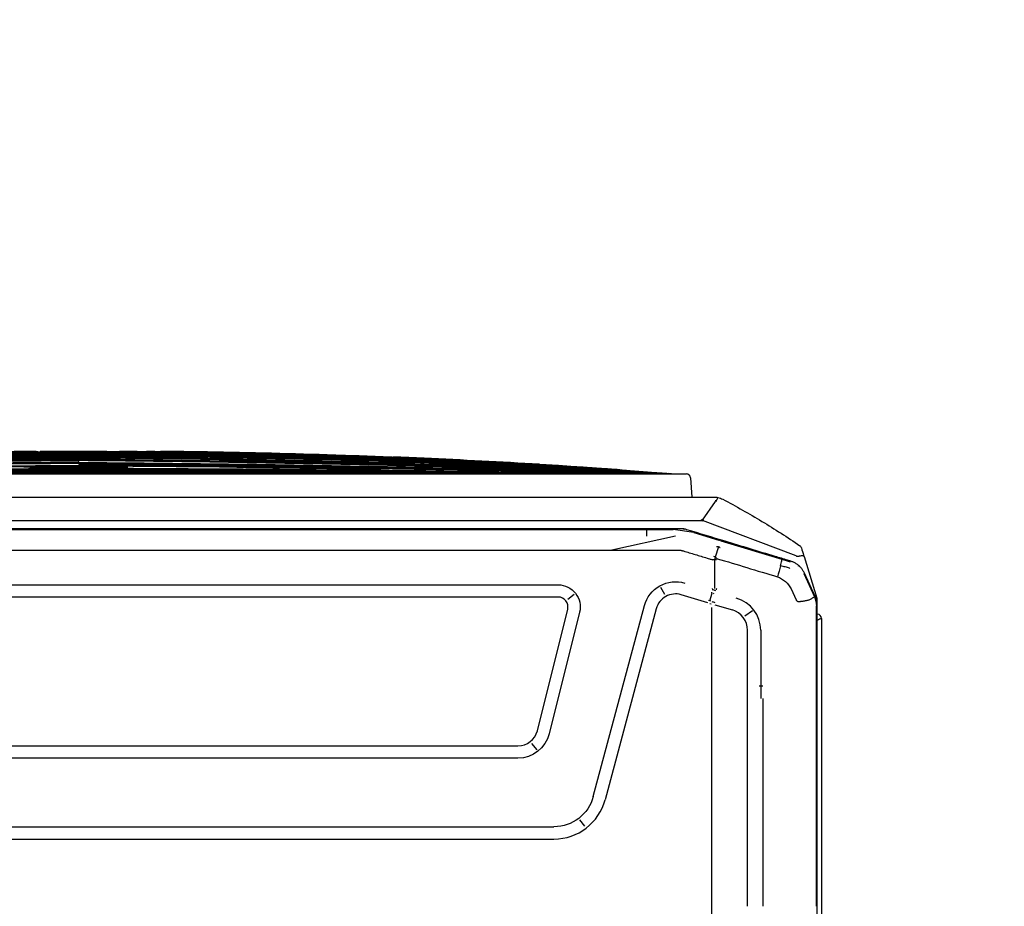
# Model space of a CAD drawing. Header units: millimetres. Extents: x -424979 to 718034, y -72486 to 344972.
# Tile 104 of 256: x 353414 to 354574, y 65476 to 66519. Entities that reach past the tile are written whole.
import ezdxf
from ezdxf import colors
from ezdxf.entities.mleader import LeaderData, LeaderLine
from ezdxf.math import Vec2, Vec3
from ezdxf.xclip import XClip

# ---------------------------------------------------------------- set-up
doc = ezdxf.new("R2010")
doc.units = ezdxf.units.MM
doc.header["$MEASUREMENT"] = 0
doc.header["$XCLIPFRAME"] = 0
doc.layers.add('0100_001_1_0_Nr_pióra__1', color=7, linetype='Continuous', lineweight=13)
doc.layers.add('IS_KLIM Opis_Średnice', color=7, linetype='Continuous', lineweight=9)
doc.layers.add('IS_KLIM_urządzenia', color=3, linetype='Continuous')
doc.layers.add('Rysunki i obrazki', color=7, linetype='Continuous')
picture_1 = doc.add_image_def('image1.tif', size_in_pixel=(4960, 3508))

# ---------------------------------------------------------------- blocks, each defined once
blk = doc.blocks.new('Rysunek_1_1', base_point=(-285945.3, 74341.7))
at = {"layer": '0100_001_1_0_Nr_pióra__1', "color": 7, "lineweight": 13}
image = blk.add_image(picture_1, insert=(-264947.9, 89188), size_in_units=(41994.7, 29692.6), rotation=180, dxfattribs=at)
image.set_boundary_path([(-0.5, -0.5), (4959.5, 3507.5)])
blk = doc.blocks.new('G$CE471A013')
at = {"linetype": 'Continuous'}
for p, q in [((-68.485, 4.539), (-68.485, 35.393)), ((-68.27, 35.28), (-68.27, 3.917)), ((-63.11, 29.549), (-63.11, 7.87)), ((-68.237, 18.659), (-68.237, 6.47)), ((-65.61, 8.47), (-65.61, 18.659)), ((-64.853, 18.659), (-64.853, 7.87)), ((-21.391, 15.359), (-55.356, 15.359)), ((-56.871, 14.734), (-56.627, 14.416)), ((-21.391, 14.759), (-55.356, 14.759)), ((-60.377, 4.066), (-57.867, 13.432)), ((-57.288, 13.277), (-59.798, 3.911)), ((-53.591, 11.393), (10.708, 11.393)), ((-54.262, 10.674), (-54.509, 10.989)), ((10.708, 10.793), (-53.591, 10.793)), ((-56.612, 4.235), (-55.124, 10.196)), ((-54.542, 10.051), (-56.03, 4.09)), ((-65.503, 7.87), (-65.503, 8.47)), ((-65.61, 7.87), (-65.426, 7.87)), ((-65.503, 5.123), (-65.503, 7.87)), ((-64.853, 7.87), (-64.853, 5.123)), ((-63.11, 7.87), (-63.11, 4.001)), ((-68.237, 6.47), (-68.237, 3.923)), ((-65.097, 4.171), (-64.718, 4.43)), ((-68.27, 4.339), (-68.285, 4.339)), ((-63.243, 3.878), (-64.111, 4.126)), ((-68.257, 3.543), (-68.257, 3.8)), ((-67.63, 1.51), (-68.257, 3.543)), ((-68.245, 3.686), (-68.217, 3.692)), ((-68.172, 3.467), (-67.645, 2.317)), ((-67.621, 2.341), (-68.14, 3.475)), ((-66.99, 3.095), (-67.234, 3.626)), ((-62.999, 3.679), (-63.128, 3.299)), ((-63.012, 3.803), (-63.073, 3.826)), ((-62.913, 3.769), (-61.603, 3.38)), ((-56.346, 3.363), (-56.03, 3.61)), ((-55.564, 3.493), (12.681, 3.493)), ((-63.231, 1.667), (-63.231, 3.08)), ((-63.226, 3.33), (-63.183, 3.316)), ((-60.791, 3.367), (-60.595, 3.017)), ((12.681, 2.893), (-55.564, 2.893)), ((-67.353, 1.978), (-67.373, 1.954)), ((-67.249, 1.476), (-62.642, -0.258)), ((-63.552, 0.74), (-66.539, 1.639)), ((-63.424, 1.025), (-63.272, 1.544)), ((-61.319, 0.514), (-58.196, 1.188)), ((-62.213, 0.335), (-63.453, 0.711)), ((-59.916, 0.514), (-59.916, 0.179)), ((-62.213, 0.335), (-61.199, 0.184)), ((-61.726, 0.155), (-61.717, 0.191)), ((-61.567, 0.144), (18.685, 0.144)), ((-59.916, 0.184), (-61.199, 0.184)), ((-21.391, 0.184), (-59.916, 0.184)), ((-63.27, -1.193), (-62.633, -0.27)), ((-0.517, -0.263), (-62.643, -0.263)), ((-0.367, -1.413), (-63.178, -1.413)), ((-62.054, -2.359), (-62.12, -1.413)), ((-57.042, -2.545), (-61.855, -2.545)), ((-58.757, -2.545), (-58.757, -2.545)), ((-7.032, -2.545), (-57.042, -2.545)), ((-32.037, -2.644), (-32.037, -2.642))]:
    blk.add_line(p, q, dxfattribs=at)
for centre, radius, start, end in [((-55.356, 12.759), 2.6, 90, 165), ((-53.591, 9.813), 0.98, 90, 165.9834), ((-68.285, 4.539), 0.2, 180, 270), ((-61.324, 4.319), 0.98, 253.4705, 345), ((-55.564, 3.973), 0.48, 165.9833, 270), ((-67.307, 1.142), 0.2, 197.1413, 235.5064), ((-61.855, -2.345), 0.2, 184, 270)]:
    blk.add_arc(centre, radius, start, end, dxfattribs=at)
at = {"linetype": 'Continuous', "extrusion": (0, 0, -1)}
for centre, radius, start, end in [((55.356, 12.759), 2, 15, 90), ((53.591, 9.813), 1.58, 14.0166, 90), ((61.324, 4.319), 1.58, 195, 286.5294), ((55.564, 3.973), 1.08, 270, 14.0166)]:
    blk.add_arc(centre, radius, start, end, dxfattribs=at)
at = {"linetype": 'Continuous'}
blk.add_ellipse((-68.253, 8.118), major_axis=(0, 0.25), ratio=0.017453, dxfattribs=at)
for centre, major_axis, ratio, start_param, end_param in [((-63.863, 5.123), (1.64, 0), 0.995519, 3.141593, 4.441128), ((-63.807, 5.123), (1.046, 0), 0.995519, 3.141593, 4.417344), ((-63.025, 3.474), (-1.913, 0.585), 0.178321, 1.484854, 1.57228), ((-62.672, 4.635), (-1.919, 0.564), 0.705879, 1.540462, 1.56897)]:
    blk.add_ellipse(centre, major_axis=major_axis, ratio=ratio, start_param=start_param, end_param=end_param, dxfattribs=at)
for points, knots in [([(-68.485, 4.539), (-68.482, 4.54), (-68.478, 4.542), (-68.441, 4.559), (-68.377, 4.586), (-68.314, 4.615), (-68.274, 4.633), (-68.27, 4.635)], [0, 0, 0, 0, 0.211963, 0.434536, 0.670027, 0.964306, 1, 1, 1, 1]), ([(-68.27, 3.917), (-68.268, 3.865), (-68.263, 3.762), (-68.23, 3.61), (-68.191, 3.514), (-68.172, 3.467)], [0, 0, 0, 0, 0.333328, 0.666661, 1, 1, 1, 1]), ([(-68.139, 3.478), (-68.202, 3.616), (-68.237, 3.769), (-68.237, 3.922), (-68.237, 3.923), (-68.237, 3.923)], [0, 0, 0, 0, 0.999505, 0.999505, 1, 1, 1, 1]), ([(-67.882, 3.629), (-67.905, 3.617), (-67.954, 3.591), (-68.019, 3.555), (-68.083, 3.516), (-68.133, 3.483), (-68.141, 3.477), (-68.144, 3.474)], [0, 0, 0, 0, 0.154479, 0.322184, 0.503043, 0.755741, 1, 1, 1, 1]), ([(-67.234, 3.626), (-67.24, 3.639), (-67.253, 3.665), (-67.285, 3.697), (-67.327, 3.71), (-67.385, 3.713), (-67.442, 3.708), (-67.498, 3.7), (-67.554, 3.692), (-67.624, 3.68), (-67.734, 3.66), (-67.815, 3.644), (-67.869, 3.634)], [0, 0, 0, 0, 0.063444, 0.125641, 0.187787, 0.250691, 0.375621, 0.43817, 0.500642, 0.625445, 0.750334, 1, 1, 1, 1]), ([(-63.143, 3.09), (-63.143, 3.09), (-63.143, 3.09), (-63.143, 3.089), (-63.143, 3.088), (-63.143, 3.087), (-63.142, 3.086), (-63.14, 3.083), (-63.138, 3.081), (-63.136, 3.08)], [0, 0, 0, 0, 0.093535, 0.093535, 0.207433, 0.207433, 0.397418, 0.397418, 1, 1, 1, 1]), ([(-63.371, 1.611), (-63.853, 1.756), (-64.335, 1.901), (-65.319, 2.197), (-65.821, 2.349), (-66.322, 2.5)], [0, 0, 0, 0, 0.489998, 0.489998, 1, 1, 1, 1]), ([(-67.645, 2.317), (-67.622, 2.272), (-67.576, 2.182), (-67.483, 2.059), (-67.374, 1.949), (-67.251, 1.857), (-67.117, 1.782), (-67.022, 1.75), (-66.975, 1.733)], [0, 0, 0, 0, 0.164732, 0.332464, 0.501556, 0.670288, 0.836962, 1, 1, 1, 1]), ([(-66.935, 2.088), (-66.93, 2.086), (-66.924, 2.084), (-66.849, 2.059), (-66.778, 2.037), (-66.635, 1.999), (-66.564, 1.982), (-66.486, 1.966), (-66.482, 1.966), (-66.477, 1.965)], [0, 0, 0, 0, 0.036866, 0.036866, 0.504699, 0.504699, 0.970315, 0.970315, 1, 1, 1, 1]), ([(-66.477, 1.965), (-66.49, 1.918), (-66.502, 1.872), (-66.521, 1.791), (-66.528, 1.754), (-66.538, 1.694), (-66.541, 1.671), (-66.541, 1.644), (-66.539, 1.637), (-66.536, 1.633), (-66.536, 1.633), (-66.535, 1.633)], [0, 0, 0, 0, 0.2609, 0.2609, 0.5218, 0.5218, 0.782701, 0.782701, 0.970671, 0.970671, 1, 1, 1, 1]), ([(-67.498, 1.083), (-67.535, 1.203), (-67.572, 1.322), (-67.616, 1.464), (-67.623, 1.487), (-67.63, 1.51)], [0, 0, 0, 0, 0.83827, 0.83827, 1, 1, 1, 1]), ([(-67.63, 1.51), (-67.63, 1.509), (-67.63, 1.509), (-67.626, 1.499), (-67.616, 1.49), (-67.582, 1.479), (-67.559, 1.476), (-67.503, 1.475), (-67.469, 1.478), (-67.42, 1.485), (-67.406, 1.487), (-67.392, 1.49)], [0, 0, 0, 0, 0.003941, 0.003941, 0.301622, 0.301622, 0.599603, 0.599603, 0.892581, 0.892581, 1, 1, 1, 1]), ([(-67.249, 1.476), (-67.253, 1.478), (-67.257, 1.479), (-67.304, 1.494), (-67.351, 1.499), (-67.392, 1.49)], [0, 0, 0, 0, 0.086433, 0.086433, 1, 1, 1, 1]), ([(-66.975, 1.733), (-66.924, 1.718), (-66.873, 1.702), (-66.618, 1.625), (-66.414, 1.564), (-65.393, 1.255), (-64.576, 1.007), (-63.133, 0.57), (-62.507, 0.38), (-61.881, 0.19)], [0, 0, 0, 0, 0.030057, 0.030057, 0.150285, 0.150285, 0.631198, 0.631198, 1, 1, 1, 1]), ([(-63.352, 1.601), (-63.34, 1.592), (-63.315, 1.572), (-63.263, 1.537), (-63.223, 1.513), (-63.196, 1.497)], [0, 0, 0, 0, 0.24998, 0.499983, 1, 1, 1, 1]), ([(-63.325, 1.671), (-63.294, 1.669), (-63.232, 1.666), (-63.17, 1.665), (-63.139, 1.664)], [0, 0, 0, 0, 0.499978, 1, 1, 1, 1]), ([(-61.71, 1.231), (-61.807, 1.26), (-61.999, 1.319), (-62.288, 1.406), (-62.577, 1.494), (-62.77, 1.552), (-62.905, 1.593), (-62.943, 1.605), (-63.033, 1.632), (-63.085, 1.648), (-63.136, 1.663)], [0, 0, 0, 0, 0.202609, 0.405217, 0.607826, 0.810435, 0.810435, 0.891478, 0.891478, 1, 1, 1, 1]), ([(-63.642, -1.299), (-64.293, -0.958), (-64.934, -0.598), (-66.193, 0.161), (-66.811, 0.559), (-67.416, 0.974)], [0, 0, 0, 0, 0.5, 0.5, 1, 1, 1, 1]), ([(-63.36, 1.017), (-63.366, 1.016), (-63.377, 1.015), (-63.4, 1.019), (-63.428, 1.026), (-63.462, 1.037), (-63.481, 1.05), (-63.491, 1.056)], [0, 0, 0, 0, 0.124243, 0.250098, 0.500245, 0.750313, 1, 1, 1, 1]), ([(-61.881, 0.19), (-61.829, 0.177), (-61.727, 0.15), (-61.62, 0.146), (-61.567, 0.144)], [0, 0, 0, 0, 0.498926, 1, 1, 1, 1]), ([(-62.706, -0.265), (-62.705, -0.265), (-62.704, -0.265), (-62.684, -0.265), (-62.664, -0.265), (-62.644, -0.265)], [0, 0, 0, 0, 0.032778, 0.032778, 1, 1, 1, 1]), ([(-62.644, -0.265), (-62.641, -0.253), (-62.639, -0.241), (-62.637, -0.229), (-62.637, -0.228), (-62.637, -0.228)], [0, 0, 0, 0, 0.960053, 0.960053, 1, 1, 1, 1]), ([(-62.644, -0.265), (-62.622, -0.275), (-62.601, -0.285), (-62.579, -0.295), (-62.578, -0.296), (-62.578, -0.296)], [0, 0, 0, 0, 0.968586, 0.968586, 1, 1, 1, 1]), ([(-63.178, -1.413), (-63.178, -1.413), (-63.179, -1.413), (-63.182, -1.413), (-63.184, -1.413), (-63.196, -1.413), (-63.206, -1.413), (-63.275, -1.41), (-63.334, -1.402), (-63.392, -1.39)], [0, 0, 0, 0, 0.008756, 0.008756, 0.040334, 0.040334, 0.177893, 0.177893, 1, 1, 1, 1]), ([(-63.388, -1.36), (-63.387, -1.357), (-63.385, -1.355), (-63.373, -1.33), (-63.36, -1.303), (-63.334, -1.259), (-63.323, -1.243), (-63.31, -1.227)], [0, 0, 0, 0, 0.07944, 0.07944, 0.676385, 0.676385, 1, 1, 1, 1]), ([(-63.318, -1.212), (-63.321, -1.211), (-63.325, -1.211), (-63.329, -1.211), (-63.329, -1.211), (-63.33, -1.211)], [0, 0, 0, 0, 0.895907, 0.895907, 1, 1, 1, 1]), ([(-63.314, -1.199), (-63.314, -1.2), (-63.314, -1.2), (-63.315, -1.204), (-63.316, -1.208), (-63.318, -1.212)], [0, 0, 0, 0, 0.075095, 0.075095, 1, 1, 1, 1]), ([(-63.318, -1.212), (-63.311, -1.226), (-63.304, -1.24), (-63.296, -1.253), (-63.296, -1.253), (-63.296, -1.254)], [0, 0, 0, 0, 0.958709, 0.958709, 1, 1, 1, 1]), ([(-32.037, -3.261), (-36.938, -3.218), (-41.838, -3.138), (-51.533, -2.903), (-56.327, -2.75), (-61.119, -2.546)], [0, 0, 0, 0, 0.505409, 0.505409, 1, 1, 1, 1]), ([(-61.118, -2.551), (-56.329, -2.844), (-51.536, -3.059), (-41.841, -3.378), (-36.939, -3.481), (-32.037, -3.525)], [0, 0, 0, 0, 0.494599, 0.494599, 1, 1, 1, 1]), ([(-32.037, -3.496), (-36.939, -3.451), (-41.841, -3.35), (-51.536, -3.04), (-56.329, -2.832), (-61.118, -2.551)], [0, 0, 0, 0, 0.505401, 0.505401, 1, 1, 1, 1]), ([(-61.118, -2.551), (-56.329, -2.832), (-51.536, -3.039), (-41.841, -3.349), (-36.939, -3.45), (-32.037, -3.494)], [0, 0, 0, 0, 0.494599, 0.494599, 1, 1, 1, 1]), ([(-32.037, -3.553), (-36.94, -3.512), (-41.841, -3.407), (-51.536, -3.079), (-56.33, -2.856), (-61.118, -2.552)], [0, 0, 0, 0, 0.505401, 0.505401, 1, 1, 1, 1]), ([(-32.037, -3.526), (-36.939, -3.483), (-41.841, -3.38), (-51.536, -3.06), (-56.329, -2.845), (-61.118, -2.552)], [0, 0, 0, 0, 0.505401, 0.505401, 1, 1, 1, 1]), ([(-32.037, -3.6), (-36.94, -3.563), (-41.842, -3.457), (-51.537, -3.114), (-56.33, -2.879), (-61.118, -2.553)], [0, 0, 0, 0, 0.505401, 0.505401, 1, 1, 1, 1]), ([(-32.037, -3.578), (-36.94, -3.538), (-41.842, -3.433), (-51.537, -3.097), (-56.33, -2.868), (-61.118, -2.553)], [0, 0, 0, 0, 0.505401, 0.505401, 1, 1, 1, 1]), ([(-32.037, -3.619), (-36.94, -3.585), (-41.843, -3.48), (-51.538, -3.13), (-56.331, -2.889), (-61.118, -2.554)], [0, 0, 0, 0, 0.505401, 0.505401, 1, 1, 1, 1]), ([(-32.037, -3.39), (-36.939, -3.345), (-41.84, -3.252), (-51.533, -2.975), (-56.326, -2.793), (-61.115, -2.549)], [0, 0, 0, 0, 0.505465, 0.505465, 1, 1, 1, 1]), ([(-61.106, -2.549), (-56.319, -2.779), (-51.53, -2.951), (-41.839, -3.214), (-36.938, -3.303), (-32.037, -3.348)], [0, 0, 0, 0, 0.494375, 0.494375, 1, 1, 1, 1]), ([(-39.382, -3.21), (-41.835, -3.167), (-44.287, -3.114), (-51.511, -2.928), (-56.282, -2.766), (-61.051, -2.55)], [0, 0, 0, 0, 0.339395, 0.339395, 1, 1, 1, 1]), ([(-32.037, -3.111), (-36.937, -3.076), (-41.838, -3.01), (-51.506, -2.824), (-56.274, -2.704), (-61.042, -2.546)], [0, 0, 0, 0, 0.50677, 0.50677, 1, 1, 1, 1]), ([(-32.037, -3.058), (-36.937, -3.025), (-41.837, -2.966), (-51.506, -2.797), (-56.274, -2.688), (-61.041, -2.545)], [0, 0, 0, 0, 0.506778, 0.506778, 1, 1, 1, 1]), ([(-61.021, -2.546), (-56.261, -2.688), (-51.499, -2.795), (-41.837, -2.964), (-36.937, -3.023), (-32.037, -3.056)], [0, 0, 0, 0, 0.492868, 0.492868, 1, 1, 1, 1]), ([(-32.037, -3.349), (-36.938, -3.305), (-41.839, -3.215), (-51.494, -2.953), (-56.248, -2.782), (-61, -2.554)], [0, 0, 0, 0, 0.507485, 0.507485, 1, 1, 1, 1]), ([(-32.037, -3.213), (-36.938, -3.173), (-41.838, -3.097), (-51.488, -2.878), (-56.237, -2.737), (-60.984, -2.551)], [0, 0, 0, 0, 0.507767, 0.507767, 1, 1, 1, 1]), ([(-60.984, -2.551), (-56.237, -2.736), (-51.488, -2.877), (-41.838, -3.095), (-36.938, -3.17), (-32.037, -3.211)], [0, 0, 0, 0, 0.492233, 0.492233, 1, 1, 1, 1]), ([(-60.984, -2.552), (-56.237, -2.752), (-51.488, -2.903), (-41.839, -3.136), (-36.938, -3.216), (-32.037, -3.259)], [0, 0, 0, 0, 0.492233, 0.492233, 1, 1, 1, 1]), ([(-32.037, -2.947), (-34.87, -2.932), (-37.702, -2.91), (-43.368, -2.851), (-46.201, -2.816), (-51.866, -2.73), (-54.699, -2.68), (-58.666, -2.597), (-59.8, -2.572), (-60.934, -2.546)], [0, 0, 0, 0, 0.294057, 0.294057, 0.58814, 0.58814, 0.882227, 0.882227, 1, 1, 1, 1]), ([(-60.894, -2.547), (-58.354, -2.605), (-55.814, -2.657), (-50.519, -2.751), (-47.764, -2.792), (-42.254, -2.862), (-39.498, -2.891), (-35.174, -2.926), (-33.606, -2.936), (-32.037, -2.945)], [0, 0, 0, 0, 0.264103, 0.264103, 0.550513, 0.550513, 0.836923, 0.836923, 1, 1, 1, 1]), ([(-36.523, -3.657), (-37.477, -3.646), (-39.655, -3.612), (-43.056, -3.531), (-46.726, -3.409), (-50.395, -3.252), (-55.081, -3.004), (-58.542, -2.766), (-60.779, -2.585)], [0, 0, 0, 0, 0.11788, 0.269085, 0.420289, 0.571494, 0.722699, 1, 1, 1, 1]), ([(-54.409, -2.619), (-55.794, -2.605), (-57.18, -2.589), (-59.248, -2.563), (-59.931, -2.554), (-60.615, -2.545)], [0, 0, 0, 0, 0.669634, 0.669634, 1, 1, 1, 1]), ([(-60.501, -2.547), (-57.467, -2.586), (-54.433, -2.62), (-49.709, -2.664), (-48.019, -2.679), (-42.949, -2.718), (-39.569, -2.739), (-34.805, -2.76), (-33.421, -2.765), (-32.037, -2.77)], [0, 0, 0, 0, 0.319801, 0.319801, 0.497905, 0.497905, 0.854114, 0.854114, 1, 1, 1, 1]), ([(-32.037, -2.713), (-34.859, -2.706), (-37.681, -2.696), (-41.915, -2.677), (-43.326, -2.67), (-47.56, -2.647), (-50.382, -2.629), (-55.564, -2.59), (-57.923, -2.569), (-60.283, -2.546)], [0, 0, 0, 0, 0.299747, 0.299747, 0.449624, 0.449624, 0.749381, 0.749381, 1, 1, 1, 1]), ([(-60.283, -2.546), (-58.036, -2.568), (-55.79, -2.587), (-52.212, -2.614), (-50.88, -2.623), (-46.883, -2.65), (-44.219, -2.664), (-38.89, -2.689), (-36.225, -2.699), (-33.053, -2.707), (-32.545, -2.709), (-32.037, -2.71)], [0, 0, 0, 0, 0.238571, 0.238571, 0.380065, 0.380065, 0.663055, 0.663055, 0.946044, 0.946044, 1, 1, 1, 1]), ([(-32.037, -3.463), (-36.939, -3.418), (-41.84, -3.319), (-51.147, -3.031), (-55.552, -2.852), (-59.955, -2.614)], [0, 0, 0, 0, 0.526489, 0.526489, 1, 1, 1, 1]), ([(-36.416, -3.652), (-40.589, -3.601), (-44.763, -3.485), (-52.262, -3.158), (-55.59, -2.969), (-58.914, -2.726)], [0, 0, 0, 0, 0.556048, 0.556048, 1, 1, 1, 1]), ([(-58.595, -2.749), (-55.376, -2.981), (-52.152, -3.162), (-44.756, -3.484), (-40.581, -3.6), (-36.405, -3.652)], [0, 0, 0, 0, 0.435984, 0.435984, 1, 1, 1, 1]), ([(-58.452, -2.755), (-55.219, -2.983), (-51.984, -3.161), (-44.514, -3.48), (-40.279, -3.596), (-36.043, -3.648)], [0, 0, 0, 0, 0.433408, 0.433408, 1, 1, 1, 1]), ([(-36.066, -3.648), (-40.298, -3.596), (-44.529, -3.48), (-51.964, -3.162), (-55.17, -2.986), (-58.372, -2.761)], [0, 0, 0, 0, 0.568697, 0.568697, 1, 1, 1, 1]), ([(-58.091, -2.545), (-55.347, -2.562), (-52.602, -2.575), (-48.884, -2.591), (-47.911, -2.595), (-44.991, -2.607), (-43.045, -2.613), (-39.152, -2.625), (-37.205, -2.63), (-34.185, -2.636), (-33.111, -2.638), (-32.037, -2.639)], [0, 0, 0, 0, 0.31601, 0.31601, 0.42808, 0.42808, 0.652219, 0.652219, 0.876357, 0.876357, 1, 1, 1, 1]), ([(-57.423, -2.786), (-53.865, -2.995), (-50.304, -3.157), (-41.842, -3.456), (-36.94, -3.562), (-32.037, -3.599)], [0, 0, 0, 0, 0.420951, 0.420951, 1, 1, 1, 1]), ([(-56.809, -2.838), (-53.456, -3.04), (-50.1, -3.198), (-41.843, -3.499), (-36.94, -3.605), (-32.037, -3.636)], [0, 0, 0, 0, 0.406561, 0.406561, 1, 1, 1, 1]), ([(-56.729, -2.835), (-53.402, -3.029), (-50.073, -3.182), (-41.843, -3.479), (-36.94, -3.585), (-32.037, -3.619)], [0, 0, 0, 0, 0.40464, 0.40464, 1, 1, 1, 1]), ([(-32.037, -2.583), (-36.954, -2.579), (-41.87, -2.572), (-49.186, -2.558), (-51.586, -2.553), (-53.986, -2.547)], [0, 0, 0, 0, 0.672022, 0.672022, 1, 1, 1, 1]), ([(-32.037, -3.058), (-27.137, -3.025), (-22.236, -2.966), (-12.557, -2.796), (-7.778, -2.688), (-3, -2.544)], [0, 0, 0, 0, 0.506209, 0.506209, 1, 1, 1, 1]), ([(-32.037, -3.111), (-27.136, -3.076), (-22.236, -3.01), (-12.557, -2.824), (-7.778, -2.704), (-3, -2.545)], [0, 0, 0, 0, 0.506209, 0.506209, 1, 1, 1, 1]), ([(-5.983, -2.545), (-8.727, -2.562), (-11.472, -2.575), (-15.189, -2.591), (-16.163, -2.595), (-19.083, -2.607), (-21.029, -2.613), (-24.922, -2.625), (-26.869, -2.63), (-29.889, -2.636), (-30.963, -2.638), (-32.037, -2.639)], [0, 0, 0, 0, 0.31601, 0.31601, 0.42808, 0.42808, 0.652219, 0.652219, 0.876357, 0.876357, 1, 1, 1, 1]), ([(-32.037, -2.578), (-32.037, -2.577), (-32.037, -2.575), (-32.037, -2.569), (-32.037, -2.565), (-32.037, -2.556), (-32.037, -2.551), (-32.037, -2.545)], [0, 0, 0, 0, 0.356764, 0.356764, 0.713527, 0.713527, 1, 1, 1, 1]), ([(-32.037, -3.261), (-27.136, -3.218), (-22.236, -3.138), (-12.541, -2.903), (-7.747, -2.75), (-2.955, -2.546)], [0, 0, 0, 0, 0.505409, 0.505409, 1, 1, 1, 1]), ([(-32.037, -2.947), (-29.204, -2.932), (-26.371, -2.91), (-20.706, -2.851), (-17.873, -2.816), (-12.207, -2.73), (-9.375, -2.68), (-5.408, -2.597), (-4.274, -2.572), (-3.139, -2.546)], [0, 0, 0, 0, 0.294057, 0.294057, 0.58814, 0.58814, 0.882227, 0.882227, 1, 1, 1, 1]), ([(-32.037, -2.713), (-29.215, -2.706), (-26.392, -2.696), (-22.159, -2.677), (-20.748, -2.67), (-16.514, -2.647), (-13.692, -2.629), (-8.513, -2.59), (-6.157, -2.569), (-3.8, -2.546)], [0, 0, 0, 0, 0.299848, 0.299848, 0.449777, 0.449777, 0.749636, 0.749636, 1, 1, 1, 1]), ([(-3.791, -2.546), (-6.037, -2.568), (-8.284, -2.587), (-11.862, -2.614), (-13.194, -2.623), (-17.191, -2.65), (-19.855, -2.664), (-25.184, -2.689), (-27.848, -2.699), (-31.021, -2.707), (-31.529, -2.709), (-32.037, -2.71)], [0, 0, 0, 0, 0.238571, 0.238571, 0.380065, 0.380065, 0.663055, 0.663055, 0.946044, 0.946044, 1, 1, 1, 1]), ([(-3.18, -2.547), (-5.72, -2.605), (-8.26, -2.657), (-13.555, -2.751), (-16.31, -2.792), (-21.82, -2.862), (-24.575, -2.891), (-28.899, -2.926), (-30.468, -2.936), (-32.037, -2.945)], [0, 0, 0, 0, 0.264103, 0.264103, 0.550513, 0.550513, 0.836923, 0.836923, 1, 1, 1, 1]), ([(-3.573, -2.547), (-6.607, -2.586), (-9.641, -2.62), (-14.365, -2.664), (-16.055, -2.679), (-21.125, -2.718), (-24.504, -2.739), (-29.268, -2.76), (-30.653, -2.765), (-32.037, -2.77)], [0, 0, 0, 0, 0.319801, 0.319801, 0.497905, 0.497905, 0.854114, 0.854114, 1, 1, 1, 1]), ([(-32.037, -2.583), (-27.12, -2.579), (-22.204, -2.572), (-14.887, -2.558), (-12.488, -2.553), (-10.088, -2.547)], [0, 0, 0, 0, 0.672022, 0.672022, 1, 1, 1, 1]), ([(-32.037, -3.39), (-27.135, -3.345), (-22.234, -3.252), (-12.541, -2.975), (-7.748, -2.793), (-2.959, -2.549)], [0, 0, 0, 0, 0.505465, 0.505465, 1, 1, 1, 1]), ([(-2.968, -2.549), (-7.755, -2.779), (-12.544, -2.951), (-22.235, -3.214), (-27.136, -3.303), (-32.037, -3.348)], [0, 0, 0, 0, 0.494375, 0.494375, 1, 1, 1, 1]), ([(-32.037, -3.463), (-27.135, -3.418), (-22.234, -3.319), (-12.539, -3.019), (-7.745, -2.82), (-2.955, -2.55)], [0, 0, 0, 0, 0.505401, 0.505401, 1, 1, 1, 1]), ([(-2.955, -2.55), (-7.745, -2.819), (-12.539, -3.018), (-22.234, -3.318), (-27.135, -3.416), (-32.037, -3.462)], [0, 0, 0, 0, 0.494599, 0.494599, 1, 1, 1, 1]), ([(-32.037, -3.306), (-27.136, -3.263), (-22.235, -3.177), (-12.563, -2.928), (-7.792, -2.766), (-3.023, -2.55)], [0, 0, 0, 0, 0.506586, 0.506586, 1, 1, 1, 1]), ([(-2.956, -2.551), (-7.745, -2.844), (-12.538, -3.059), (-22.233, -3.378), (-27.134, -3.481), (-32.037, -3.525)], [0, 0, 0, 0, 0.494599, 0.494599, 1, 1, 1, 1]), ([(-32.037, -3.496), (-27.135, -3.451), (-22.233, -3.35), (-12.538, -3.04), (-7.745, -2.832), (-2.956, -2.551)], [0, 0, 0, 0, 0.505401, 0.505401, 1, 1, 1, 1]), ([(-2.956, -2.551), (-7.745, -2.832), (-12.538, -3.039), (-22.233, -3.349), (-27.135, -3.45), (-32.037, -3.494)], [0, 0, 0, 0, 0.494599, 0.494599, 1, 1, 1, 1]), ([(-32.037, -3.213), (-27.136, -3.173), (-22.236, -3.097), (-12.586, -2.878), (-7.837, -2.737), (-3.09, -2.551)], [0, 0, 0, 0, 0.507767, 0.507767, 1, 1, 1, 1]), ([(-3.09, -2.551), (-7.837, -2.736), (-12.586, -2.877), (-22.236, -3.095), (-27.136, -3.17), (-32.037, -3.211)], [0, 0, 0, 0, 0.492233, 0.492233, 1, 1, 1, 1]), ([(-32.037, -3.553), (-27.134, -3.512), (-22.232, -3.407), (-12.537, -3.079), (-7.744, -2.856), (-2.956, -2.552)], [0, 0, 0, 0, 0.505401, 0.505401, 1, 1, 1, 1]), ([(-32.037, -3.526), (-27.134, -3.483), (-22.233, -3.38), (-12.538, -3.06), (-7.745, -2.845), (-2.956, -2.552)], [0, 0, 0, 0, 0.505401, 0.505401, 1, 1, 1, 1]), ([(-3.09, -2.552), (-7.837, -2.752), (-12.586, -2.903), (-22.235, -3.136), (-27.136, -3.216), (-32.037, -3.259)], [0, 0, 0, 0, 0.492233, 0.492233, 1, 1, 1, 1]), ([(-32.037, -3.6), (-27.134, -3.563), (-22.232, -3.457), (-12.536, -3.114), (-7.744, -2.879), (-2.956, -2.553)], [0, 0, 0, 0, 0.505401, 0.505401, 1, 1, 1, 1]), ([(-32.037, -3.578), (-27.134, -3.538), (-22.232, -3.433), (-12.537, -3.097), (-7.744, -2.868), (-2.956, -2.553)], [0, 0, 0, 0, 0.505401, 0.505401, 1, 1, 1, 1]), ([(-32.037, -3.619), (-27.134, -3.585), (-22.231, -3.48), (-12.536, -3.13), (-7.743, -2.889), (-2.956, -2.554)], [0, 0, 0, 0, 0.505401, 0.505401, 1, 1, 1, 1]), ([(-32.037, -3.349), (-27.136, -3.305), (-22.235, -3.215), (-12.58, -2.953), (-7.826, -2.782), (-3.074, -2.554)], [0, 0, 0, 0, 0.507485, 0.507485, 1, 1, 1, 1]), ([(-32.037, -2.639), (-32.037, -2.639), (-32.037, -2.637), (-32.037, -2.631), (-32.037, -2.627), (-32.037, -2.616), (-32.037, -2.61), (-32.037, -2.596), (-32.037, -2.589), (-32.037, -2.578), (-32.037, -2.576), (-32.037, -2.573)], [0, 0, 0, 0, 0.231562, 0.231562, 0.463124, 0.463124, 0.694686, 0.694686, 0.926248, 0.926248, 1, 1, 1, 1]), ([(-32.037, -2.642), (-27.827, -2.636), (-23.617, -2.625), (-18.87, -2.608), (-18.334, -2.606), (-17.797, -2.604)], [0, 0, 0, 0, 0.886937, 0.886937, 1, 1, 1, 1]), ([(-32.037, -2.71), (-32.037, -2.709), (-32.037, -2.708), (-32.037, -2.702), (-32.037, -2.697), (-32.037, -2.687), (-32.037, -2.68), (-32.037, -2.667), (-32.037, -2.659), (-32.037, -2.649), (-32.037, -2.646), (-32.037, -2.644)], [0, 0, 0, 0, 0.231495, 0.231495, 0.46299, 0.46299, 0.694485, 0.694485, 0.925981, 0.925981, 1, 1, 1, 1]), ([(-32.037, -2.77), (-32.037, -2.769), (-32.037, -2.767), (-32.037, -2.761), (-32.037, -2.757), (-32.037, -2.747), (-32.037, -2.74), (-32.037, -2.726), (-32.037, -2.719), (-32.037, -2.709), (-32.037, -2.706), (-32.037, -2.704)], [0, 0, 0, 0, 0.231403, 0.231403, 0.462805, 0.462805, 0.694209, 0.694209, 0.925613, 0.925613, 1, 1, 1, 1]), ([(-32.037, -3.428), (-27.135, -3.382), (-22.234, -3.286), (-13.64, -3.03), (-9.947, -2.892), (-6.255, -2.716)], [0, 0, 0, 0, 0.570136, 0.570136, 1, 1, 1, 1]), ([(-6.837, -2.743), (-10.335, -2.905), (-13.834, -3.035), (-22.234, -3.285), (-27.135, -3.381), (-32.037, -3.426)], [0, 0, 0, 0, 0.416676, 0.416676, 1, 1, 1, 1]), ([(-32.037, -2.829), (-32.037, -2.828), (-32.037, -2.827), (-32.037, -2.821), (-32.037, -2.816), (-32.037, -2.806), (-32.037, -2.799), (-32.037, -2.786), (-32.037, -2.778), (-32.037, -2.768), (-32.037, -2.765), (-32.037, -2.763)], [0, 0, 0, 0, 0.231285, 0.231285, 0.46257, 0.46257, 0.693856, 0.693856, 0.925144, 0.925144, 1, 1, 1, 1]), ([(-32.037, -2.887), (-32.037, -2.887), (-32.037, -2.885), (-32.037, -2.879), (-32.037, -2.875), (-32.037, -2.864), (-32.037, -2.858), (-32.037, -2.844), (-32.037, -2.836), (-32.037, -2.826), (-32.037, -2.824), (-32.037, -2.821)], [0, 0, 0, 0, 0.231142, 0.231142, 0.462283, 0.462283, 0.693426, 0.693426, 0.924571, 0.924571, 1, 1, 1, 1]), ([(-7.345, -2.835), (-10.672, -3.029), (-14.001, -3.182), (-22.231, -3.479), (-27.134, -3.585), (-32.037, -3.619)], [0, 0, 0, 0, 0.40464, 0.40464, 1, 1, 1, 1]), ([(-32.037, -2.945), (-32.037, -2.944), (-32.037, -2.942), (-32.037, -2.936), (-32.037, -2.932), (-32.037, -2.922), (-32.037, -2.915), (-32.037, -2.902), (-32.037, -2.894), (-32.037, -2.884), (-32.037, -2.881), (-32.037, -2.878)], [0, 0, 0, 0, 0.230972, 0.230972, 0.461944, 0.461944, 0.692918, 0.692918, 0.923895, 0.923895, 1, 1, 1, 1]), ([(-34.126, -3.648), (-38.681, -3.606), (-43.236, -3.494), (-50.098, -3.221), (-52.408, -3.111), (-54.717, -2.979)], [0, 0, 0, 0, 0.663309, 0.663309, 1, 1, 1, 1]), ([(-35.398, -3.646), (-39.741, -3.597), (-44.084, -3.482), (-50.496, -3.215), (-52.567, -3.113), (-54.638, -2.993)], [0, 0, 0, 0, 0.676819, 0.676819, 1, 1, 1, 1]), ([(-54.636, -3.017), (-52.753, -3.131), (-50.87, -3.228), (-48.481, -3.333), (-47.975, -3.354), (-47.469, -3.374)], [0, 0, 0, 0, 0.788325, 0.788325, 1, 1, 1, 1]), ([(-53.301, -3.067), (-51.669, -3.156), (-50.036, -3.233), (-44.057, -3.482), (-39.707, -3.597), (-35.357, -3.646)], [0, 0, 0, 0, 0.273091, 0.273091, 1, 1, 1, 1]), ([(-51.456, -3.137), (-49.886, -3.212), (-48.315, -3.278), (-41.843, -3.518), (-36.941, -3.623), (-32.037, -3.65)], [0, 0, 0, 0, 0.242783, 0.242783, 1, 1, 1, 1]), ([(-48.23, -3.208), (-47.734, -3.227), (-47.238, -3.245), (-41.842, -3.432), (-36.94, -3.537), (-32.037, -3.577)], [0, 0, 0, 0, 0.091941, 0.091941, 1, 1, 1, 1]), ([(-36.544, -3.604), (-39.945, -3.553), (-43.345, -3.464), (-46.826, -3.335), (-46.909, -3.332), (-46.992, -3.329)], [0, 0, 0, 0, 0.976248, 0.976248, 1, 1, 1, 1]), ([(-32.037, -3.001), (-32.037, -3), (-32.037, -2.999), (-32.037, -2.993), (-32.037, -2.988), (-32.037, -2.978), (-32.037, -2.972), (-32.037, -2.958), (-32.037, -2.95), (-32.037, -2.94), (-32.037, -2.937), (-32.037, -2.935)], [0, 0, 0, 0, 0.230777, 0.230777, 0.461553, 0.461553, 0.692332, 0.692332, 0.923115, 0.923115, 1, 1, 1, 1]), ([(-9.543, -2.946), (-12.138, -3.08), (-14.734, -3.191), (-22.232, -3.456), (-27.134, -3.562), (-32.037, -3.599)], [0, 0, 0, 0, 0.346419, 0.346419, 1, 1, 1, 1]), ([(-9.972, -2.955), (-12.425, -3.076), (-14.878, -3.177), (-22.232, -3.432), (-27.134, -3.537), (-32.037, -3.577)], [0, 0, 0, 0, 0.333694, 0.333694, 1, 1, 1, 1]), ([(-32.037, -3.109), (-32.037, -3.109), (-32.037, -3.107), (-32.037, -3.101), (-32.037, -3.097), (-32.037, -3.087), (-32.037, -3.081), (-32.037, -3.075)], [0, 0, 0, 0, 0.343869, 0.343869, 0.687737, 0.687737, 1, 1, 1, 1])]:
    blk.add_open_spline(points, degree=3, knots=knots, dxfattribs=at)
for points, degree in [([(-68.144, 3.473), (-68.144, 3.473), (-68.144, 3.473), (-68.144, 3.474)], 3), ([(-67.869, 3.634), (-67.873, 3.633), (-67.878, 3.631), (-67.882, 3.629)], 3), ([(-63.266, 3.774), (-63.214, 3.759), (-63.163, 3.742), (-63.113, 3.722)], 3), ([(-63.052, 3.699), (-63.017, 3.685), (-62.981, 3.673), (-62.944, 3.662)], 3), ([(-66.322, 2.5), (-66.608, 2.594), (-66.864, 2.821), (-66.99, 3.095)], 3), ([(-63.325, 3.08), (-63.325, 3.101), (-63.322, 3.123), (-63.315, 3.144)], 3), ([(-63.074, 3.282), (-63.074, 3.282), (-63.074, 3.282), (-63.074, 3.282)], 3), ([(-66.477, 1.965), (-66.428, 2.14), (-66.376, 2.319), (-66.322, 2.5)], 3), ([(-66.477, 1.965), (-66.477, 1.965)], 1), ([(-66.535, 1.633), (-66.676, 1.675), (-66.816, 1.717), (-66.955, 1.758)], 3), ([(-63.352, 1.601), (-63.358, 1.606), (-63.364, 1.609), (-63.371, 1.611)], 3), ([(-63.284, 1.551), (-63.258, 1.585), (-63.242, 1.625), (-63.235, 1.667)], 3), ([(-63.136, 1.663), (-63.137, 1.664), (-63.138, 1.664), (-63.139, 1.664)], 3), ([(-67.416, 0.974), (-67.419, 0.976), (-67.421, 0.977), (-67.421, 0.977)], 3), ([(-63.491, 1.056), (-63.496, 1.061), (-63.501, 1.066), (-63.506, 1.07)], 3), ([(-63.34, 1.02), (-63.346, 1.019), (-63.353, 1.018), (-63.36, 1.017)], 3), ([(-21.391, 1.188), (-34.734, 1.188), (-48.077, 1.188), (-61.42, 1.188)], 3), ([(-63.548, 0.733), (-63.517, 0.724), (-63.486, 0.715), (-63.454, 0.705)], 3), ([(-63.392, -1.39), (-63.48, -1.37), (-63.564, -1.34), (-63.642, -1.299)], 3), ([(-60.984, -2.557), (-61.029, -2.554), (-61.074, -2.552), (-61.119, -2.549)], 3), ([(-61.119, -2.549), (-60.758, -2.569), (-60.398, -2.588), (-60.038, -2.606)], 3), ([(-61.118, -2.552), (-61.073, -2.555), (-61.028, -2.558), (-60.983, -2.561)], 3), ([(-61.118, -2.553), (-61.073, -2.556), (-61.028, -2.559), (-60.983, -2.562)], 3), ([(-61.117, -2.549), (-61.073, -2.551), (-61.029, -2.553), (-60.985, -2.555)], 3), ([(-61.052, -2.55), (-61.052, -2.55), (-61.052, -2.55)], 2), ([(-61.05, -2.559), (-61.05, -2.559), (-61.05, -2.559)], 2), ([(-56.489, -2.858), (-58.01, -2.768), (-59.53, -2.669), (-61.05, -2.559)], 3), ([(-61.05, -2.56), (-61.05, -2.56), (-61.05, -2.56)], 2), ([(-58.451, -2.742), (-59.317, -2.684), (-60.184, -2.624), (-61.05, -2.56)], 3), ([(-32.037, -3.003), (-41.686, -2.945), (-51.334, -2.803), (-60.98, -2.546)], 3), ([(-32.037, -2.832), (-41.595, -2.794), (-51.153, -2.706), (-60.71, -2.546)], 3), ([(-59.949, -2.614), (-59.446, -2.642), (-58.942, -2.668), (-58.439, -2.693)], 3), ([(-56.364, -2.556), (-56.965, -2.553), (-57.566, -2.549), (-58.167, -2.545)], 3), ([(-58.107, -2.774), (-56.601, -2.877), (-55.093, -2.969), (-53.585, -3.052)], 3), ([(-57.894, -2.783), (-56.895, -2.849), (-55.896, -2.911), (-54.896, -2.968)], 3), ([(-56.751, -2.85), (-57.061, -2.831), (-57.37, -2.812), (-57.679, -2.792)], 3), ([(-39.789, -2.869), (-42.145, -2.844), (-44.502, -2.813), (-46.859, -2.776)], 3), ([(-32.037, -2.642), (-35.976, -2.636), (-39.916, -2.626), (-43.855, -2.612)], 3), ([(-32.037, -2.772), (-32.861, -2.77), (-33.685, -2.767), (-34.509, -2.764)], 3), ([(-32.037, -2.89), (-32.838, -2.886), (-33.64, -2.882), (-34.441, -2.877)], 3), ([(-32.037, -2.832), (-22.479, -2.794), (-12.921, -2.706), (-3.364, -2.546)], 3), ([(-32.037, -2.578), (-32.037, -2.579), (-32.037, -2.581), (-32.037, -2.583)], 3), ([(-32.037, -2.639), (-32.037, -2.64), (-32.037, -2.641), (-32.037, -2.642)], 3), ([(-32.037, -2.71), (-32.037, -2.711), (-32.037, -2.712), (-32.037, -2.713)], 3), ([(-32.037, -2.772), (-31.213, -2.77), (-30.389, -2.767), (-29.565, -2.764)], 3), ([(-32.037, -2.77), (-32.037, -2.771), (-32.037, -2.772), (-32.037, -2.772)], 3), ([(-32.037, -2.829), (-32.037, -2.83), (-32.037, -2.831), (-32.037, -2.832)], 3), ([(-32.037, -2.89), (-31.236, -2.886), (-30.434, -2.882), (-29.633, -2.877)], 3), ([(-32.037, -2.887), (-32.037, -2.888), (-32.037, -2.889), (-32.037, -2.89)], 3), ([(-48.033, -3.288), (-49.878, -3.215), (-51.724, -3.13), (-53.569, -3.032)], 3), ([(-50.065, -3.188), (-51.204, -3.139), (-52.344, -3.084), (-53.483, -3.025)], 3), ([(-36.888, -3.582), (-40.167, -3.529), (-43.445, -3.442), (-46.721, -3.323)], 3), ([(-41.256, -3.247), (-38.183, -3.313), (-35.11, -3.36), (-32.037, -3.388)], 3), ([(-39.963, -3.342), (-37.321, -3.397), (-34.679, -3.437), (-32.037, -3.462)], 3), ([(-37.196, -3.36), (-35.477, -3.388), (-33.757, -3.41), (-32.037, -3.426)], 3), ([(-32.037, -3.306), (-32.719, -3.3), (-33.402, -3.293), (-34.084, -3.286)], 3), ([(-32.037, -2.945), (-32.037, -2.945), (-32.037, -2.946), (-32.037, -2.947)], 3), ([(-32.037, -3.001), (-32.037, -3.002), (-32.037, -3.003), (-32.037, -3.003)], 3), ([(-32.037, -3.161), (-32.037, -3.162), (-32.037, -3.162), (-32.037, -3.163)], 3), ([(-32.037, -3.211), (-32.037, -3.211), (-32.037, -3.212), (-32.037, -3.213)], 3), ([(-32.037, -3.259), (-32.037, -3.259), (-32.037, -3.26), (-32.037, -3.261)], 3), ([(-25.483, -3.299), (-27.667, -3.338), (-29.852, -3.368), (-32.037, -3.388)], 3), ([(-32.037, -3.304), (-32.037, -3.305), (-32.037, -3.306), (-32.037, -3.306)], 3), ([(-32.037, -3.348), (-32.037, -3.348), (-32.037, -3.349), (-32.037, -3.349)], 3), ([(-40.922, -3.533), (-38.628, -3.589), (-36.333, -3.627), (-34.038, -3.648)], 3), ([(-36.523, -3.657), (-36.522, -3.684)], 1), ([(-36.523, -3.657), (-36.523, -3.657), (-36.523, -3.657), (-36.523, -3.657)], 3), ([(-36.416, -3.652), (-36.412, -3.652), (-36.409, -3.652), (-36.405, -3.652)], 3), ([(-36.066, -3.648), (-36.058, -3.648), (-36.051, -3.648), (-36.043, -3.648)], 3), ([(-35.398, -3.646), (-35.384, -3.646), (-35.371, -3.646), (-35.357, -3.646)], 3), ([(-34.126, -3.648), (-34.097, -3.648), (-34.067, -3.648), (-34.038, -3.648)], 3), ([(-32.037, -3.651), (-32.295, -3.649), (-32.552, -3.648), (-32.81, -3.646)], 3), ([(-32.037, -3.428), (-32.138, -3.427), (-32.24, -3.426), (-32.341, -3.425)], 3), ([(-32.037, -3.637), (-32.128, -3.636), (-32.22, -3.636), (-32.311, -3.635)], 3), ([(-32.037, -3.388), (-32.037, -3.389), (-32.037, -3.389), (-32.037, -3.39)], 3), ([(-32.037, -3.426), (-32.037, -3.427), (-32.037, -3.427), (-32.037, -3.428)], 3), ([(-32.037, -3.462), (-32.037, -3.462), (-32.037, -3.463), (-32.037, -3.463)], 3), ([(-32.037, -3.494), (-32.037, -3.495), (-32.037, -3.495), (-32.037, -3.496)], 3), ([(-32.037, -3.525), (-32.037, -3.525), (-32.037, -3.525), (-32.037, -3.526)], 3), ([(-32.037, -3.552), (-32.037, -3.552), (-32.037, -3.553), (-32.037, -3.553)], 3), ([(-32.037, -3.577), (-32.037, -3.577), (-32.037, -3.578), (-32.037, -3.578)], 3), ([(-27.275, -3.582), (-28.862, -3.608), (-30.45, -3.626), (-32.037, -3.636)], 3), ([(-32.037, -3.599), (-32.037, -3.599), (-32.037, -3.6), (-32.037, -3.6)], 3), ([(-28.055, -3.611), (-29.382, -3.629), (-30.71, -3.642), (-32.037, -3.65)], 3), ([(-32.037, -3.619), (-32.037, -3.619), (-32.037, -3.619), (-32.037, -3.619)], 3), ([(-32.037, -3.637), (-31.89, -3.636), (-31.744, -3.635), (-31.597, -3.634)], 3), ([(-32.037, -3.636), (-32.037, -3.636), (-32.037, -3.637), (-32.037, -3.637)], 3), ([(-32.037, -3.651), (-31.405, -3.647), (-30.773, -3.643), (-30.142, -3.637)], 3), ([(-32.037, -3.65), (-32.037, -3.65), (-32.037, -3.65), (-32.037, -3.651)], 3), ([(-19.077, -3.415), (-22.729, -3.537), (-26.382, -3.615), (-30.036, -3.648)], 3), ([(-29.948, -3.648), (-29.977, -3.648), (-30.006, -3.648), (-30.036, -3.648)], 3), ([(-29.948, -3.648), (-28.516, -3.635), (-27.085, -3.615), (-25.654, -3.588)], 3)]:
    blk.add_open_spline(points, degree=degree, dxfattribs=at)
blk.add_rational_spline([(-61.42, 1.188), (-61.519, 1.188), (-61.616, 1.202), (-61.71, 1.231)], [1, 0.992787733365, 0.992787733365, 1], degree=3, dxfattribs=at)

msp = doc.modelspace()

# ---------------------------------------------------------------- block references
at = {"layer": 'IS_KLIM_urządzenia', "xscale": 24, "yscale": 24, "zscale": 24, "rotation": 180}
msp.add_blockref('G$CE471A013', (352715.1, 65923.6), dxfattribs=at)
at = {"layer": 'Rysunki i obrazki', "color": 151, "linetype": 'Continuous', "lineweight": 20, "true_color": 0x80c2ff}
ref = msp.add_blockref('Rysunek_1_1', (362616, 74341.7), dxfattribs=at)
XClip(ref).set_block_clipping_path([(-306942.6163847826, 59495.4358014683), (-264947.9497181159, 89188.0358014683)])

# ---------------------------------------------------------------- next in the draw order: leaders
at = {"layer": 'IS_KLIM Opis_Średnice', "ltscale": 30}
ml = msp.add_multileader_mtext('Standard', dxfattribs=at)
ml.set_content('{\\fArial|b0|i0|c238|p0;\\C7;Odprowadzenie skroplin (przewód tłoczny) od klimatyzatora   do istniejącego pionu kanalizacji sanitarnej, zastosować pompkę skroplin. Uwaga w przypadku braku możliwości odprowadzenia skroplin do istniejącego pionu kanalizacji sanitarnej, skropliny z klimatyzacji można odprowadzić na zewnątrz budynku. W tym celu należy zamontować rurę odpływową, która skieruje wodę do rynny lub specjalnego zbiornika. Należy pamiętać o regularnym opróżnianiu zbiornika, aby zapobiec jego przepełnieniu. }', color=256)
ml.set_leader_properties()
ml.build(insert=Vec2(0, 0))
ml.multileader.update_dxf_attribs({"text_left_attachment_type": 6, "text_right_attachment_type": 6, "dogleg_length": 0.36})
ctx = ml.context
ctx.base_point, ctx.char_height, ctx.plane_origin, ctx.plane_y_axis = Vec3(345533.1, 69972.1), 250, Vec3(342875.1, 72709.5), Vec3(0, -1)
ctx.left_attachment, ctx.right_attachment = 6, 6
notes = []
notes.append((ctx, [(0, (1, 1, 0), (354726, 69972.1), (-1, 0), 0.36, [(1, [(345668.5, 69972.1)], 0, []), (0, [(356566, 63638.6)], 256, [])])]))
ctx.mtext.insert, ctx.mtext.width, ctx.mtext.flow_direction = Vec3(345535.1, 70295.6), 9695.034, 5
ctx.mtext.has_bg_fill, ctx.mtext.bg_color, ctx.mtext.bg_scale_factor, ctx.mtext.bg_transparency, ctx.mtext.use_window_bg_color = 1, -939524096, 1.5, 0, 1
for ctx, leaders in notes:
    for number, flags, end, landing, length, lines in leaders:
        leader = LeaderData()
        leader.index, (leader.has_last_leader_line, leader.has_dogleg_vector, leader.attachment_direction) = number, flags
        leader.last_leader_point, leader.dogleg_vector, leader.dogleg_length = Vec3(end), Vec3(landing), length
        for number, points, colour, breaks in lines:
            line = LeaderLine()
            line.index, line.vertices, line.color, line.breaks = number, Vec3.list(points), colors.encode_raw_color(colour), breaks
            leader.lines.append(line)
        ctx.leaders.append(leader)

doc.saveas('drawing.dxf')
